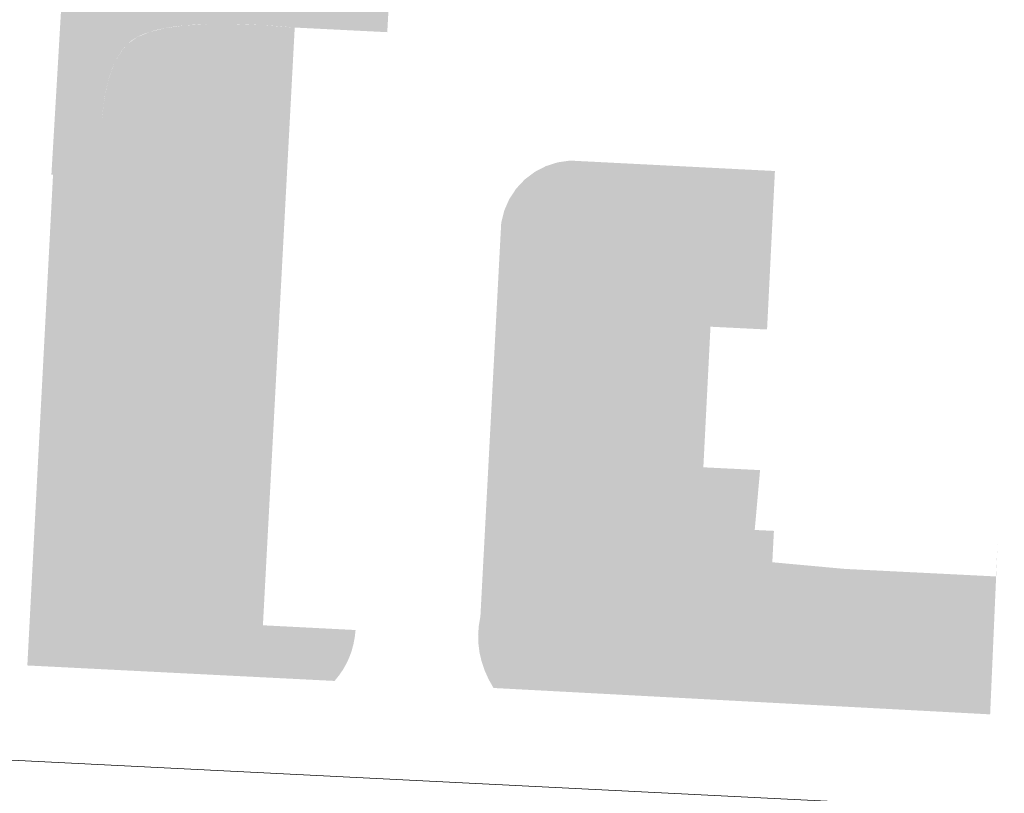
# Model space of a CAD drawing. Header units: millimetres. Extents: x 32690613 to 32694392, y 5343730 to 5344753.
# Tile 27 of 170: x 32692468 to 32692516, y 5344399 to 5344436. Entities that reach past the tile are written whole.
import ezdxf

# ---------------------------------------------------------------- set-up
doc = ezdxf.new("R2010")
doc.units = ezdxf.units.MM
doc.header["$LTSCALE"] = 0.01
doc.layers.get('DEFPOINTS').update_dxf_attribs({"color": 11, "lineweight": 18})
for name, color, linetype, lineweight, true_color in [('Veg-Rasen', 7, 'Continuous', 5, 0xb9f3a0), ('Veg-Stauden_Bodendecker', 7, 'Continuous', 5, 0xa8ffbe), ('Veg-Wiese', 7, 'Continuous', 5, 0xd4ffa8)]:
    doc.layers.add(name, color=color, linetype=linetype, lineweight=lineweight, true_color=true_color)

# ---------------------------------------------------------------- blocks, each defined once
blk = doc.blocks.new('A$C78070446')
blk.add_line((4469498.77, 5342951.42), (4470248.353, 5342884.169))

msp = doc.modelspace()

# ---------------------------------------------------------------- hatches: boundary and pattern name
at = {"layer": 'Veg-Rasen', "transparency": 33554687}
h = msp.add_hatch(color=256, dxfattribs=at)
h.paths.add_polyline_path([(32692481.656, 5344435.898), (32692480.078, 5344436.014), (32692478.665, 5344436.069), (32692477.415, 5344436.063), (32692476.33, 5344435.997), (32692475.408, 5344435.871), (32692474.651, 5344435.684), (32692474.058, 5344435.437), (32692473.629, 5344435.13), (32692473.378, 5344434.859), (32692473.154, 5344434.535), (32692472.956, 5344434.156), (32692472.784, 5344433.722), (32692472.639, 5344433.234), (32692472.52, 5344432.692), (32692472.427, 5344432.095), (32692472.361, 5344431.444), (32692472.276, 5344430.791), (32692472.131, 5344430.23), (32692471.926, 5344429.761), (32692471.661, 5344429.385), (32692471.336, 5344429.101), (32692470.951, 5344428.909), (32692470.506, 5344428.809), (32692470.001, 5344428.802), (32692468.762, 5344405.139), (32692483.576, 5344404.393), (32692483.79, 5344404.656), (32692483.98, 5344404.932), (32692484.144, 5344405.22), (32692484.284, 5344405.52), (32692484.398, 5344405.833), (32692484.486, 5344406.159), (32692484.55, 5344406.496), (32692484.589, 5344406.847), (32692480.122, 5344407.076)])
h.paths.add_polyline_path([(32692471.434, 5344427.48), (32692471.457, 5344427.485), (32692472.178, 5344427.844), (32692472.784, 5344428.374), (32692473.24, 5344429.022), (32692473.554, 5344429.739), (32692473.752, 5344430.506), (32692473.851, 5344431.272), (32692473.916, 5344431.904), (32692473.995, 5344432.416), (32692474.092, 5344432.859), (32692474.203, 5344433.231), (32692474.322, 5344433.531), (32692474.44, 5344433.758), (32692474.551, 5344433.918), (32692474.626, 5344433.999), (32692474.793, 5344434.118), (32692475.122, 5344434.256), (32692475.691, 5344434.396), (32692476.477, 5344434.504), (32692477.464, 5344434.564), (32692478.639, 5344434.569), (32692479.995, 5344434.516), (32692480.08, 5344434.51), (32692478.571, 5344406.147), (32692470.339, 5344406.561)], flags=16)
h = msp.add_hatch(color=256, dxfattribs=at)
h.paths.add_polyline_path([(32692503.008, 5344422.91), (32692500.281, 5344423.045), (32692499.786, 5344413.27), (32692502.462, 5344413.137), (32692502.204, 5344410.246), (32692503.188, 5344410.2), (32692503.114, 5344408.753), (32692508.072, 5344408.298), (32692513.915, 5344408.007), (32692513.756, 5344404.36), (32692492.193, 5344405.505), (32692492.114, 5344405.736), (32692492.047, 5344406.02), (32692492.01, 5344406.302), (32692492.002, 5344406.587), (32692492.023, 5344406.879), (32692492.103, 5344407.339), (32692493.104, 5344426.262), (32692493.185, 5344426.589), (32692493.324, 5344426.908), (32692493.516, 5344427.199), (32692493.754, 5344427.454), (32692494.032, 5344427.665), (32692494.342, 5344427.825), (32692494.674, 5344427.931), (32692495.004, 5344427.978), (32692503.238, 5344427.558)])
h.paths.add_polyline_path([(32692490.609, 5344407.506), (32692490.533, 5344407.062), (32692490.501, 5344406.621), (32692490.513, 5344406.184), (32692490.569, 5344405.75), (32692490.671, 5344405.32), (32692490.816, 5344404.894), (32692491.006, 5344404.472), (32692491.241, 5344404.053), (32692515.189, 5344402.781), (32692515.55, 5344411.085), (32692515.467, 5344409.431), (32692508.178, 5344409.795), (32692504.685, 5344410.115), (32692504.763, 5344411.629), (32692503.837, 5344411.672), (32692504.095, 5344414.558), (32692501.36, 5344414.694), (32692501.704, 5344421.473), (32692504.432, 5344421.338), (32692504.811, 5344428.98), (32692494.937, 5344429.483), (32692494.339, 5344429.399), (32692493.764, 5344429.215), (32692493.228, 5344428.937), (32692492.746, 5344428.572), (32692492.334, 5344428.131), (32692492.001, 5344427.626), (32692491.759, 5344427.073), (32692491.614, 5344426.486), (32692491.613, 5344426.482)])
at = {"layer": 'Veg-Stauden_Bodendecker', "transparency": 33554687}
msp.add_hatch(color=256, dxfattribs=at).paths.add_polyline_path([(32692473.629, 5344435.13), (32692473.674, 5344435.171), (32692473.721, 5344435.212), (32692473.771, 5344435.252), (32692473.823, 5344435.291), (32692473.878, 5344435.329), (32692473.935, 5344435.366), (32692473.995, 5344435.402), (32692474.058, 5344435.437), (32692474.123, 5344435.471), (32692474.191, 5344435.505), (32692474.261, 5344435.537), (32692474.334, 5344435.568), (32692474.409, 5344435.599), (32692474.487, 5344435.628), (32692474.568, 5344435.657), (32692474.651, 5344435.684), (32692474.737, 5344435.711), (32692474.825, 5344435.737), (32692474.916, 5344435.762), (32692475.009, 5344435.785), (32692475.105, 5344435.808), (32692475.204, 5344435.83), (32692475.305, 5344435.851), (32692475.408, 5344435.871), (32692475.515, 5344435.89), (32692475.623, 5344435.908), (32692475.735, 5344435.926), (32692475.849, 5344435.942), (32692475.965, 5344435.957), (32692476.084, 5344435.972), (32692476.206, 5344435.985), (32692476.33, 5344435.997), (32692476.456, 5344436.009), (32692476.586, 5344436.02), (32692476.718, 5344436.029), (32692476.852, 5344436.038), (32692476.989, 5344436.046), (32692477.128, 5344436.053), (32692477.271, 5344436.058), (32692477.415, 5344436.063), (32692477.562, 5344436.067), (32692477.712, 5344436.07), (32692477.865, 5344436.072), (32692478.019, 5344436.074), (32692478.177, 5344436.074), (32692478.337, 5344436.073), (32692478.5, 5344436.071), (32692478.665, 5344436.069), (32692478.832, 5344436.065), (32692479.003, 5344436.061), (32692479.176, 5344436.055), (32692479.351, 5344436.049), (32692479.529, 5344436.042), (32692479.71, 5344436.033), (32692479.893, 5344436.024), (32692480.078, 5344436.014), (32692480.267, 5344436.003), (32692480.457, 5344435.991), (32692480.651, 5344435.978), (32692480.847, 5344435.964), (32692481.045, 5344435.949), (32692481.246, 5344435.933), (32692481.45, 5344435.916), (32692481.656, 5344435.898), (32692486.118, 5344435.675), (32692486.233, 5344437.726), (32692470.47, 5344438.541), (32692470.416, 5344437.487), (32692470.401, 5344436.955), (32692469.923, 5344428.809), (32692469.992, 5344428.803), (32692470.06, 5344428.798), (32692470.127, 5344428.796), (32692470.192, 5344428.794), (32692470.257, 5344428.794), (32692470.321, 5344428.796), (32692470.384, 5344428.799), (32692470.446, 5344428.803), (32692470.507, 5344428.81), (32692470.567, 5344428.817), (32692470.626, 5344428.826), (32692470.684, 5344428.837), (32692470.741, 5344428.849), (32692470.797, 5344428.862), (32692470.852, 5344428.877), (32692470.906, 5344428.894), (32692470.959, 5344428.912), (32692471.012, 5344428.931), (32692471.063, 5344428.952), (32692471.113, 5344428.975), (32692471.162, 5344428.999), (32692471.211, 5344429.024), (32692471.258, 5344429.051), (32692471.304, 5344429.08), (32692471.35, 5344429.11), (32692471.394, 5344429.141), (32692471.438, 5344429.174), (32692471.48, 5344429.209), (32692471.521, 5344429.245), (32692471.562, 5344429.282), (32692471.602, 5344429.321), (32692471.64, 5344429.362), (32692471.678, 5344429.403), (32692471.714, 5344429.447), (32692471.75, 5344429.492), (32692471.785, 5344429.538), (32692471.818, 5344429.586), (32692471.851, 5344429.636), (32692471.883, 5344429.686), (32692471.914, 5344429.739), (32692471.944, 5344429.793), (32692471.972, 5344429.848), (32692472, 5344429.905), (32692472.027, 5344429.963), (32692472.053, 5344430.023), (32692472.078, 5344430.085), (32692472.102, 5344430.147), (32692472.125, 5344430.212), (32692472.147, 5344430.278), (32692472.168, 5344430.345), (32692472.188, 5344430.414), (32692472.207, 5344430.484), (32692472.226, 5344430.556), (32692472.243, 5344430.629), (32692472.259, 5344430.704), (32692472.274, 5344430.78), (32692472.288, 5344430.858), (32692472.302, 5344430.937), (32692472.314, 5344431.018), (32692472.325, 5344431.1), (32692472.336, 5344431.184), (32692472.345, 5344431.269), (32692472.354, 5344431.356), (32692472.361, 5344431.444), (32692472.368, 5344431.529), (32692472.375, 5344431.612), (32692472.383, 5344431.695), (32692472.391, 5344431.777), (32692472.399, 5344431.858), (32692472.408, 5344431.938), (32692472.417, 5344432.017), (32692472.427, 5344432.095), (32692472.437, 5344432.173), (32692472.448, 5344432.25), (32692472.459, 5344432.326), (32692472.47, 5344432.401), (32692472.482, 5344432.475), (32692472.494, 5344432.548), (32692472.507, 5344432.621), (32692472.52, 5344432.692), (32692472.533, 5344432.763), (32692472.547, 5344432.833), (32692472.561, 5344432.902), (32692472.576, 5344432.97), (32692472.591, 5344433.037), (32692472.607, 5344433.104), (32692472.622, 5344433.17), (32692472.639, 5344433.234), (32692472.656, 5344433.298), (32692472.673, 5344433.362), (32692472.69, 5344433.424), (32692472.708, 5344433.485), (32692472.727, 5344433.546), (32692472.745, 5344433.605), (32692472.765, 5344433.664), (32692472.784, 5344433.722), (32692472.804, 5344433.779), (32692472.825, 5344433.836), (32692472.845, 5344433.891), (32692472.867, 5344433.946), (32692472.888, 5344434), (32692472.91, 5344434.053), (32692472.933, 5344434.105), (32692472.956, 5344434.156), (32692472.979, 5344434.206), (32692473.003, 5344434.256), (32692473.027, 5344434.304), (32692473.052, 5344434.352), (32692473.076, 5344434.399), (32692473.102, 5344434.445), (32692473.128, 5344434.49), (32692473.154, 5344434.535), (32692473.18, 5344434.578), (32692473.207, 5344434.621), (32692473.235, 5344434.663), (32692473.263, 5344434.704), (32692473.291, 5344434.744), (32692473.32, 5344434.783), (32692473.349, 5344434.822), (32692473.378, 5344434.859), (32692473.408, 5344434.896), (32692473.438, 5344434.932), (32692473.469, 5344434.967), (32692473.5, 5344435.001), (32692473.532, 5344435.035), (32692473.564, 5344435.067), (32692473.596, 5344435.099)])
at = {"layer": 'Veg-Wiese', "transparency": 33554687}
for points in [[(32692478.571, 5344406.147), (32692470.339, 5344406.561), (32692471.434, 5344427.48), (32692471.457, 5344427.485), (32692472.178, 5344427.844), (32692472.784, 5344428.374), (32692473.24, 5344429.022), (32692473.554, 5344429.739), (32692473.752, 5344430.506), (32692473.851, 5344431.272), (32692473.916, 5344431.904), (32692473.995, 5344432.416), (32692474.092, 5344432.859), (32692474.203, 5344433.231), (32692474.322, 5344433.531), (32692474.44, 5344433.758), (32692474.551, 5344433.918), (32692474.626, 5344433.999), (32692474.793, 5344434.118), (32692475.122, 5344434.256), (32692475.691, 5344434.396), (32692476.477, 5344434.504), (32692477.464, 5344434.564), (32692478.639, 5344434.569), (32692479.995, 5344434.516), (32692480.08, 5344434.51)], [(32692503.188, 5344410.2), (32692502.204, 5344410.246), (32692502.462, 5344413.137), (32692499.786, 5344413.27), (32692500.281, 5344423.045), (32692503.008, 5344422.91), (32692503.238, 5344427.558), (32692495.004, 5344427.978), (32692494.674, 5344427.931), (32692494.342, 5344427.825), (32692494.032, 5344427.665), (32692493.754, 5344427.454), (32692493.516, 5344427.199), (32692493.324, 5344426.908), (32692493.185, 5344426.589), (32692493.104, 5344426.262), (32692492.103, 5344407.339), (32692492.023, 5344406.879), (32692492.002, 5344406.587), (32692492.01, 5344406.302), (32692492.047, 5344406.02), (32692492.114, 5344405.736), (32692492.193, 5344405.505), (32692513.756, 5344404.36), (32692513.915, 5344408.007), (32692508.072, 5344408.298), (32692503.114, 5344408.753)]]:
    msp.add_hatch(color=256, dxfattribs=at).paths.add_polyline_path(points)

# ---------------------------------------------------------------- block references
at = {"layer": 'DEFPOINTS', "transparency": 33554687, "rotation": 2.237485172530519}
msp.add_blockref('A$C78070446', (28434719.524, -168960.664), dxfattribs=at)

doc.saveas('drawing.dxf')
